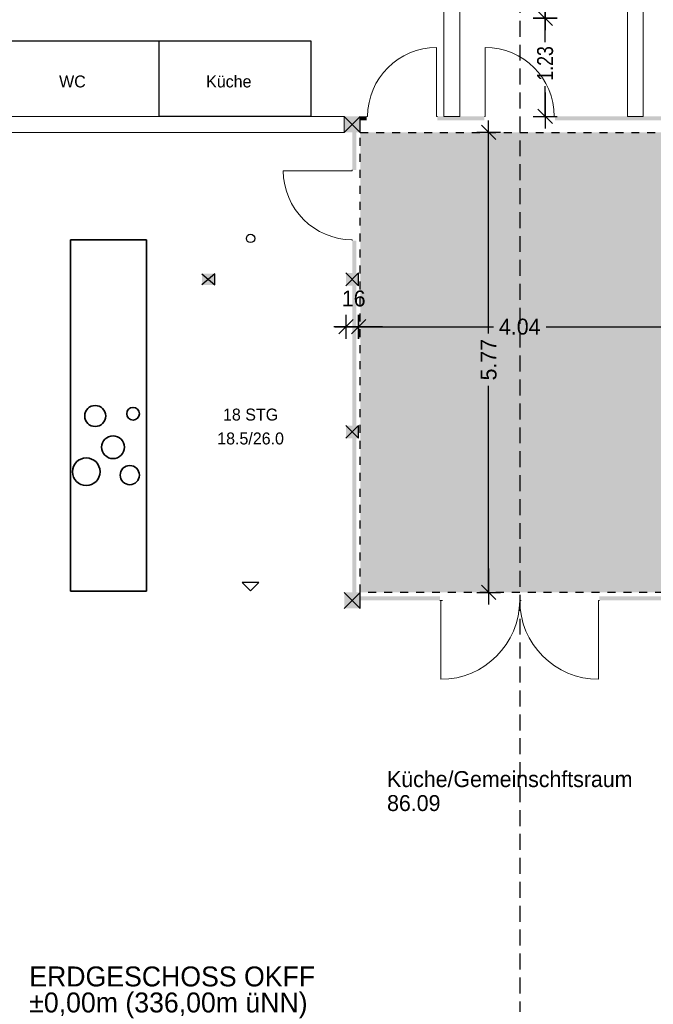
# Model space of a CAD drawing. Header units: metres. Extents: x 148.5 to 180.3, y 14.2 to 59.2.
# Tile 6 of 10: x 159.5 to 167.5, y 29.3 to 41.7. Entities that reach past the tile are written whole.
import ezdxf

# ---------------------------------------------------------------- set-up
doc = ezdxf.new("R2010")
doc.units = ezdxf.units.M
doc.header["$XCLIPFRAME"] = 2
doc.header["$PDMODE"] = 65
for name, pattern in [('AUSGEZOGEN', [0]), ('PUNKT2_S9', [0.1, 0, -0.1]), ('VERDECKT2_S2', [0.27, 0.2, -0.07])]:
    doc.linetypes.add(name, pattern=pattern)
for name, color, linetype, lineweight in [('Allgemein01', 7, 'AUSGEZOGEN', 13), ('Allgemein03', 7, 'AUSGEZOGEN', 25), ('Möblierung', 7, 'AUSGEZOGEN', 13), ('Pfosten_ Stützen', 7, 'AUSGEZOGEN', 13), ('Standard', 7, 'AUSGEZOGEN', 25), ('Stütze Holz', 7, 'AUSGEZOGEN', 13), ('Treppe', 7, 'AUSGEZOGEN', 13), ('Tür', 7, 'AUSGEZOGEN', 13), ('Tür 2D', 7, 'AUSGEZOGEN', 13), ('Wand Holz nicht tragend', 7, 'AUSGEZOGEN', 13), ('Wand Holz tragend', 7, 'AUSGEZOGEN', 13)]:
    doc.layers.add(name, color=color, linetype=linetype, lineweight=lineweight)
doc.styles.add('ARIAL', font='arial.ttf')
doc.styles.add('Posterama Text Light', font='txt')
doc.dimstyles.new('DIMSTYLE_12', dxfattribs={"dimtxt": 0.2, "dimasz": 0.3, "dimexe": 0, "dimexo": 1e-06, "dimgap": 0.1, "dimtad": 2, "dimdec": 1, "dimlfac": 100, "dimrnd": 0.5, "dimzin": 4, "dimdsep": 46, "dimtxsty": 'Posterama Text Light', "dimblk1": 'ALL_ML_STRICH', "dimblk2": 'ALL_ML_STRICH', "dimsah": 1, "dimcen": 0, "dimse1": 1, "dimse2": 1, "dimclrd": 7, "dimclre": 7, "dimclrt": 7, "dimadec": 0, "dimazin": 0, "dimtfac": 1, "dimtdec": 0, "dimtix": 1, "dimtmove": 2, "dimatfit": 3, "dimfxl": 0, "dimtvp": 1.2, "dimtzin": 0, "dimlwd": 0, "dimlwe": 25, "dimarcsym": 0})
doc.dimstyles.new('DIMSTYLE_13', dxfattribs={"dimtxt": 0.2, "dimasz": 0.3, "dimexe": 0, "dimexo": 1e-06, "dimgap": 0.1, "dimtad": 0, "dimrnd": 0.005, "dimzin": 4, "dimdsep": 46, "dimtxsty": 'Posterama Text Light', "dimblk1": 'ALL_ML_STRICH', "dimblk2": 'ALL_ML_STRICH', "dimsah": 1, "dimcen": 0, "dimse1": 1, "dimse2": 1, "dimclrd": 7, "dimclre": 7, "dimclrt": 7, "dimadec": 0, "dimazin": 0, "dimtfac": 1, "dimtdec": 0, "dimtix": 1, "dimtmove": 2, "dimatfit": 3, "dimfxl": 0, "dimtzin": 0, "dimlwd": 0, "dimlwe": 25, "dimarcsym": 0})
doc.dimstyles.new('DIMSTYLE_15', dxfattribs={"dimtxt": 0.2, "dimasz": 0.3, "dimexe": 0, "dimexo": 1e-06, "dimgap": 0.1, "dimtad": 0, "dimrnd": 0.005, "dimzin": 4, "dimdsep": 46, "dimtxsty": 'Posterama Text Light', "dimblk1": 'ALL_ML_STRICH', "dimblk2": 'ALL_ML_STRICH', "dimsah": 1, "dimcen": 0, "dimse1": 1, "dimse2": 1, "dimclrd": 7, "dimclre": 7, "dimclrt": 7, "dimadec": 0, "dimazin": 0, "dimtfac": 1, "dimtdec": 0, "dimtix": 1, "dimtmove": 2, "dimatfit": 3, "dimfxl": 0, "dimtzin": 0, "dimlwd": 0, "dimlwe": 25, "dimarcsym": 0})
picture_1 = doc.add_image_def('image2.jpg', size_in_pixel=(256, 256))

# ---------------------------------------------------------------- blocks, each defined once
blk = doc.blocks.new('ALL_ML_STRICH')
at = {"color": 0, "linetype": 'ByBlock', "lineweight": -2}
for p, q in [((0, -0.5), (0, 0.5)), ((-1, 0), (0.5, 0)), ((-0.3, -0.3), (0.3, 0.3))]:
    blk.add_line(p, q, dxfattribs=at)
blk = doc.blocks.new('*D49')
at = {"layer": 'DEFPOINTS', "color": 7, "linetype": 'AUSGEZOGEN', "lineweight": 25}
for p in [(163.618, 38.361), (163.778, 38.361), (163.618, 37.847)]:
    blk.add_point(p, dxfattribs=at)
at = {"layer": 'Standard', "color": 7, "linetype": 'AUSGEZOGEN', "lineweight": -2}
blk.add_line((163.618, 37.847), (163.778, 37.847), dxfattribs=at)
at = {"layer": 'Standard', "color": 7, "linetype": 'AUSGEZOGEN', "lineweight": 25, "xscale": 0.3, "yscale": 0.3, "zscale": 0.3, "rotation": 180}
blk.add_blockref('ALL_ML_STRICH', (163.618, 37.847), dxfattribs=at)
at = {"layer": 'Standard', "color": 7, "linetype": 'AUSGEZOGEN', "lineweight": 25, "xscale": 0.3, "yscale": 0.3, "zscale": 0.3}
blk.add_blockref('ALL_ML_STRICH', (163.778, 37.847), dxfattribs=at)
at = {"layer": 'Standard', "color": 7, "linetype": 'AUSGEZOGEN', "lineweight": 25, "insert": (163.716, 38.2), "char_height": 0.2, "width": 0.8, "attachment_point": 5, "style": 'Posterama Text Light'}
blk.add_mtext('\\A1;{\\A1;{16\\H0.132000;\\S^ ;}}', dxfattribs=at)
blk = doc.blocks.new('*D50')
at = {"layer": 'DEFPOINTS', "color": 7, "linetype": 'AUSGEZOGEN', "lineweight": 25}
for p in [(163.778, 38.361), (167.818, 38.361), (163.778, 37.847)]:
    blk.add_point(p, dxfattribs=at)
at = {"layer": 'Standard', "color": 7, "linetype": 'AUSGEZOGEN', "lineweight": -2}
for p, q in [((163.778, 37.847), (165.468, 37.847)), ((166.128, 37.847), (167.818, 37.847))]:
    blk.add_line(p, q, dxfattribs=at)
at = {"layer": 'Standard', "color": 7, "linetype": 'AUSGEZOGEN', "lineweight": 25, "xscale": 0.3, "yscale": 0.3, "zscale": 0.3, "rotation": 180}
blk.add_blockref('ALL_ML_STRICH', (163.778, 37.847), dxfattribs=at)
at = {"layer": 'Standard', "color": 7, "linetype": 'AUSGEZOGEN', "lineweight": 25, "xscale": 0.3, "yscale": 0.3, "zscale": 0.3}
blk.add_blockref('ALL_ML_STRICH', (167.818, 37.847), dxfattribs=at)
at = {"layer": 'Standard', "color": 7, "linetype": 'AUSGEZOGEN', "lineweight": 25, "insert": (165.798, 37.847), "char_height": 0.2, "width": 0.8, "attachment_point": 5, "style": 'Posterama Text Light'}
blk.add_mtext('\\A1;{\\A1;{4.04\\H0.132000;\\S^ ;}}', dxfattribs=at)
blk = doc.blocks.new('*D52')
at = {"layer": 'DEFPOINTS', "color": 7, "linetype": 'AUSGEZOGEN', "lineweight": 25}
for p in [(163.798, 40.285), (163.798, 34.515), (165.408, 34.515)]:
    blk.add_point(p, dxfattribs=at)
at = {"layer": 'Standard', "color": 7, "linetype": 'AUSGEZOGEN', "lineweight": -2}
for p, q in [((165.408, 37.764), (165.408, 40.285)), ((165.408, 34.515), (165.408, 37.104))]:
    blk.add_line(p, q, dxfattribs=at)
at = {"layer": 'Standard', "color": 7, "linetype": 'AUSGEZOGEN', "lineweight": 25, "xscale": 0.3, "yscale": 0.3, "zscale": 0.3}
for p, rotation in [((165.408, 40.285), 90), ((165.408, 34.515), 270)]:
    blk.add_blockref('ALL_ML_STRICH', p, dxfattribs=dict(at, rotation=rotation))
at = {"layer": 'Standard', "color": 7, "linetype": 'AUSGEZOGEN', "lineweight": 25, "insert": (165.408, 37.434), "char_height": 0.2, "width": 0.8, "attachment_point": 5, "rotation": 90, "style": 'Posterama Text Light'}
blk.add_mtext('\\A1;{\\A1;{5.77\\H0.132000;\\S^ ;}}', dxfattribs=at)
blk = doc.blocks.new('*D53')
at = {"layer": 'DEFPOINTS', "color": 7, "linetype": 'AUSGEZOGEN', "lineweight": 25}
for p in [(166.548, 41.717), (166.117, 40.485), (167.798, 40.485)]:
    blk.add_point(p, dxfattribs=at)
at = {"layer": 'Standard', "color": 7, "linetype": 'AUSGEZOGEN', "lineweight": -2}
for p, q in [((166.117, 41.434), (166.117, 41.717)), ((166.117, 40.485), (166.117, 40.866))]:
    blk.add_line(p, q, dxfattribs=at)
at = {"layer": 'Standard', "color": 7, "linetype": 'AUSGEZOGEN', "lineweight": 25, "xscale": 0.3, "yscale": 0.3, "zscale": 0.3}
for p, rotation in [((166.117, 41.717), 90), ((166.117, 40.485), 270)]:
    blk.add_blockref('ALL_ML_STRICH', p, dxfattribs=dict(at, rotation=rotation))
at = {"layer": 'Standard', "color": 7, "linetype": 'AUSGEZOGEN', "lineweight": 25, "insert": (166.117, 41.15), "char_height": 0.2, "width": 0.66778, "attachment_point": 5, "rotation": 90, "style": 'Posterama Text Light'}
blk.add_mtext('\\W0.83;\\A1;{\\A1;{1.23\\H0.132000;\\S^ ;}}', dxfattribs=at)
blk = doc.blocks.new('*D54')
at = {"layer": 'DEFPOINTS', "color": 7, "linetype": 'AUSGEZOGEN', "lineweight": 25}
for p in [(166.548, 44.717), (166.117, 41.717), (166.548, 41.717)]:
    blk.add_point(p, dxfattribs=at)
at = {"layer": 'Standard', "color": 7, "linetype": 'AUSGEZOGEN', "lineweight": -2}
for p, q in [((166.117, 43.491), (166.117, 44.717)), ((166.117, 41.717), (166.117, 42.923))]:
    blk.add_line(p, q, dxfattribs=at)
at = {"layer": 'Standard', "color": 7, "linetype": 'AUSGEZOGEN', "lineweight": 25, "xscale": 0.3, "yscale": 0.3, "zscale": 0.3}
for p, rotation in [((166.117, 44.717), 90), ((166.117, 41.717), 270)]:
    blk.add_blockref('ALL_ML_STRICH', p, dxfattribs=dict(at, rotation=rotation))
at = {"layer": 'Standard', "color": 7, "linetype": 'AUSGEZOGEN', "lineweight": 25, "insert": (166.117, 43.207), "char_height": 0.2, "width": 0.66778, "attachment_point": 5, "rotation": 90, "style": 'Posterama Text Light'}
blk.add_mtext('\\W0.83;\\A1;{\\A1;{3.00\\H0.132000;\\S^ ;}}', dxfattribs=at)

msp = doc.modelspace()

# ---------------------------------------------------------------- hatches: boundary and pattern name
at = {"layer": 'Standard', "linetype": 'AUSGEZOGEN', "lineweight": 25}
for points in [[(165.7978, 40.2848), (163.7978, 40.2848), (163.7978, 34.5148), (165.7978, 34.5148)], [(167.7978, 40.2848), (165.7978, 40.2848), (165.7978, 34.5148), (167.7978, 34.5148)]]:
    msp.add_hatch(color=254, dxfattribs=at).paths.add_polyline_path(points)
at = {"layer": 'Stütze Holz', "linetype": 'AUSGEZOGEN', "lineweight": 18}
for points in [[(163.5978, 40.2848), (163.7978, 40.2848), (163.7978, 40.4848), (163.5978, 40.4848)], [(161.8128, 38.3714), (161.9728, 38.3714), (161.9728, 38.5114), (161.8128, 38.5114)], [(163.6178, 38.3614), (163.7778, 38.3614), (163.7778, 38.5214), (163.6178, 38.5214)], [(163.6178, 36.4481), (163.7778, 36.4481), (163.7778, 36.6081), (163.6178, 36.6081)], [(163.5978, 34.3148), (163.7978, 34.3148), (163.7978, 34.5148), (163.5978, 34.5148)]]:
    msp.add_hatch(color=31, dxfattribs=at).paths.add_polyline_path(points)
at = {"layer": 'Wand Holz tragend', "lineweight": 18}
for points in [[(163.8803, 40.4848), (163.7978, 40.4848), (163.7978, 40.4348), (163.8803, 40.4348)], [(165.3553, 40.4848), (164.7653, 40.4848), (164.7653, 40.4348), (165.3553, 40.4348)], [(167.7978, 40.4848), (166.2403, 40.4848), (166.2403, 40.4348), (167.7978, 40.4348)], [(163.6978, 40.2848), (163.6978, 39.8131), (163.7478, 39.8131), (163.7478, 40.2848)], [(163.6978, 38.9281), (163.6978, 38.5214), (163.7478, 38.5214), (163.7478, 38.9281)], [(163.6978, 38.3614), (163.6978, 36.6081), (163.7478, 36.6081), (163.7478, 38.3614)], [(163.6978, 36.4481), (163.6978, 34.5148), (163.7478, 34.5148), (163.7478, 36.4481)], [(163.7978, 34.4148), (164.7978, 34.4148), (164.7978, 34.4648), (163.7978, 34.4648)], [(167.7978, 34.4148), (167.7978, 34.4648), (166.7978, 34.4648), (166.7978, 34.4148)]]:
    msp.add_hatch(color=255, dxfattribs=at).paths.add_polyline_path(points)

# ---------------------------------------------------------------- linework, layer by layer
at = {"layer": 'Allgemein01', "color": 7, "linetype": 'VERDECKT2_S2', "lineweight": 25}
msp.add_line((165.7978, 47.9848), (165.7978, 26.9819), dxfattribs=at)
at = {"layer": 'Allgemein03', "color": 7, "linetype": 'AUSGEZOGEN', "lineweight": 25}
msp.add_lwpolyline([(159.1778, 41.4348), (163.1792, 41.4348), (163.1792, 40.4848), (161.2772, 40.4848), (161.2772, 41.4348)], dxfattribs=at)
at = {"layer": 'Möblierung', "color": 7, "linetype": 'AUSGEZOGEN', "lineweight": 35}
for p, q in [((160.1665, 38.9366), (161.1172, 38.9366)), ((160.1665, 34.5323), (160.1665, 38.9366)), ((161.1172, 38.9366), (161.1172, 34.5323)), ((161.1172, 34.5323), (160.1665, 34.5323))]:
    msp.add_line(p, q, dxfattribs=at)
for centre, radius in [((160.4741, 36.7275), 0.1319), ((160.9494, 36.7554), 0.0791), ((160.6978, 36.336), 0.1426), ((160.3622, 36.0284), 0.1729), ((160.9075, 35.9864), 0.1203)]:
    msp.add_circle(centre, radius, dxfattribs=at)
at = {"layer": 'Standard', "color": 7, "linetype": 'AUSGEZOGEN', "lineweight": 25}
for points in [[(163.5978, 40.4848), (163.7978, 40.2848), (163.7978, 40.4848), (163.5978, 40.2848)], [(161.8128, 38.5114), (161.9728, 38.3714), (161.9728, 38.5114), (161.8128, 38.3714)], [(163.6178, 38.5214), (163.7778, 38.3614), (163.7778, 38.5214), (163.6178, 38.3614)], [(163.6178, 36.6081), (163.7778, 36.4481), (163.7778, 36.6081), (163.6178, 36.4481)], [(163.5978, 34.5148), (163.7978, 34.3148), (163.7978, 34.5148), (163.5978, 34.3148)]]:
    msp.add_lwpolyline(points, dxfattribs=at)
at = {"layer": 'Standard', "color": 7, "linetype": 'PUNKT2_S9', "lineweight": 25}
msp.add_lwpolyline([(163.7978, 40.2848), (167.7978, 40.2848), (167.7978, 34.5148), (163.7978, 34.5148), (163.7978, 40.2848)], close=True, dxfattribs=at)
at = {"layer": 'Treppe', "color": 7, "linetype": 'AUSGEZOGEN', "lineweight": 25}
msp.add_lwpolyline([(162.4228, 34.5348), (162.5268, 34.6388), (162.3188, 34.6388), (162.4228, 34.5348)], close=True, dxfattribs=at)
msp.add_circle((162.4228, 38.9548), 0.052, dxfattribs=at)
at = {"layer": 'Tür'}
for p, q in [((163.8903, 40.4848), (163.8803, 40.4848)), ((164.7653, 40.4848), (164.7553, 40.4848)), ((165.3553, 40.4848), (165.3653, 40.4848)), ((166.2303, 40.4848), (166.2403, 40.4848)), ((163.6978, 39.8131), (163.6978, 39.8031)), ((163.6978, 38.9381), (163.6978, 38.9281)), ((164.8278, 34.4148), (164.7978, 34.4148)), ((165.8173, 34.4148), (165.7983, 34.4148)), ((166.7978, 34.4148), (166.7878, 34.4148))]:
    msp.add_line(p, q, dxfattribs=at)
at = {"layer": 'Tür 2D'}
for p, q in [((164.7553, 40.4848), (164.7553, 41.3498)), ((165.3653, 40.4848), (165.3653, 41.3498)), ((163.6978, 39.8031), (162.8328, 39.8031)), ((164.8078, 34.4148), (164.8078, 33.4253)), ((166.7878, 34.4148), (166.7878, 33.4253))]:
    msp.add_line(p, q, dxfattribs=at)
for centre, radius, start, end in [((164.7553, 40.4848), 0.865, 90, 180), ((165.3653, 40.4848), 0.865, 0, 90), ((163.6978, 39.8031), 0.865, 180, 270), ((164.8078, 34.4148), 0.9895, 270, 0), ((166.7878, 34.4148), 0.9895, 180, 270)]:
    msp.add_arc(centre, radius, start, end, dxfattribs=at)

# ---------------------------------------------------------------- texts
at = {"layer": 'Pfosten_ Stützen', "color": 7, "linetype": 'AUSGEZOGEN', "lineweight": 25, "char_height": 0.15, "attachment_point": 8, "style": 'Posterama Text Light'}
for s, insert, width in [('\\A1;{\\fPosterama Text Light|i0|b0;\\H0.150000;\\W1.000000;\\C7;Küche}\\P', (162.1496, 40.8463), 0.675), ('\\A1;{\\fPosterama Text Light|i0|b0;\\H0.150000;\\W1.000000;\\C7;WC}\\P', (160.1888, 40.8463), 0.4275)]:
    msp.add_mtext(s, dxfattribs=dict(at, insert=insert, width=width))
at = {"layer": 'Pfosten_ Stützen', "color": 1, "linetype": 'AUSGEZOGEN', "lineweight": 35, "insert": (159.6471, 29.8229), "char_height": 0.25, "width": 4.006921, "attachment_point": 1, "line_spacing_factor": 0.783133, "style": 'ARIAL'}
msp.add_mtext('\\A1;{\\fPosterama Text Light|i0|b0;\\H0.250000;\\W1.000000;\\C1;ERDGESCHOSS OKFF}\\P{\\fPosterama Text Light|i0|b0;\\H0.250000;\\W1.000000;\\C7;±0,00m (336,00m üNN)}\\P', dxfattribs=at)
at = {"layer": 'Wand Holz tragend', "color": 7, "linetype": 'AUSGEZOGEN', "lineweight": 25}
for s, insert, char_height, width, attachment_point, style in [('\\A1;{\\fPosterama Text Light|i0|b0;\\H0.150000;\\W1.000000;\\C7;18 STG}\\P', (162.4228, 36.6684), 0.15, 0.715, 8, 'Posterama Text Light'), ('\\A1;{\\fPosterama Text Light|i0|b0;\\H0.150000;\\W1.000000;\\C7;18.5/26.0}\\P', (162.4228, 36.3684), 0.15, 0.9225, 8, 'Posterama Text Light'), ('}\\P', (164.9281, 32.5731), 0.2, 0.068443, 1, 'ARIAL'), ('\\A1;{\\fPosterama Text Light|i0|b0;\\H0.200000;\\W1.000000;\\C7;Küche/Gemeinschftsraum}\\P', (164.1344, 32.2731), 0.2, 3.426667, 1, 'Posterama Text Light'), ('\\A1;{\\fPosterama Text Light|i0|b0;\\H0.200000;\\W1.000000;\\C7;86.09}\\P', (164.1344, 31.9727), 0.2, 0.836667, 1, 'Posterama Text Light')]:
    msp.add_mtext(s, dxfattribs=dict(at, insert=insert, char_height=char_height, width=width, attachment_point=attachment_point, style=style))

# ---------------------------------------------------------------- dimensions: what is measured, and where the dimension line sits
at = {"layer": 'Standard', "color": 7, "linetype": 'AUSGEZOGEN', "lineweight": 25}
for base, p1, p2, picture, middle in [((166.1165, 44.7167), (166.5478, 41.7171), (166.5478, 44.7167), '*D54', (166.1165, 43.2071)), ((166.1165, 41.7171), (167.7978, 40.4848), (166.5478, 41.7171), '*D53', (166.1165, 41.15)), ((165.4084, 40.2848), (163.7978, 34.5148), (163.7978, 40.2848), '*D52', (165.4084, 37.4339))]:
    dim = msp.add_linear_dim(base=base, p1=p1, p2=p2, angle=90, dimstyle='DIMSTYLE_15', override={"dimpost": '<>', "dimclrd": 7, "dimclre": 7, "dimclrt": 7, "dimlwd": 0, "dimlwe": 25}, dxfattribs=at)
    dim.commit()
    dim.dimension.update_dxf_attribs({"geometry": picture, "text_midpoint": middle, "dimtype": 160})
for base, p1, p2, dimstyle, picture, middle in [((163.7778, 37.8467), (163.6178, 38.3614), (163.7778, 38.3614), 'DIMSTYLE_12', '*D49', (163.7161, 38.1995)), ((167.8178, 37.8467), (163.7778, 38.3614), (167.8178, 38.3614), 'DIMSTYLE_13', '*D50', (165.7977, 37.8467))]:
    dim = msp.add_linear_dim(base=base, p1=p1, p2=p2, dimstyle=dimstyle, override={"dimpost": '<>', "dimclrd": 7, "dimclre": 7, "dimclrt": 7, "dimlwd": 0, "dimlwe": 25}, dxfattribs=at)
    dim.commit()
    dim.dimension.update_dxf_attribs({"geometry": picture, "text_midpoint": middle, "dimtype": 160})

# ---------------------------------------------------------------- pictures from other files: only their frames are drawn
at = {"layer": 'Wand Holz nicht tragend', "lineweight": 18}
image = msp.add_image(picture_1, insert=(164.8478, 46.1048), size_in_units=(2.56, 2.56), rotation=-90, dxfattribs=at)
image.set_boundary_path([(-0.5, 255.5), (561.5, 255.5), (561.5, 235.5), (-0.5, 235.5), (-0.5, 255.5)])
image.dxf.flags = 15
image = msp.add_image(picture_1, insert=(167.1478, 44.7167), size_in_units=(2.56, 2.56), rotation=-90, dxfattribs=at)
image.set_boundary_path([(-0.5, 255.5), (422.687, 255.5), (422.687, 235.5), (-0.5, 235.5), (-0.5, 255.5)])
image.dxf.flags = 15
image = msp.add_image(picture_1, insert=(163.5978, 40.4848), size_in_units=(2.56, 2.56), rotation=-180, dxfattribs=at)
image.set_boundary_path([(-0.5, 255.5), (441.5, 255.5), (441.5, 235.5), (-0.5, 235.5), (-0.5, 255.5)])
image.dxf.flags = 15

doc.saveas('drawing.dxf')
